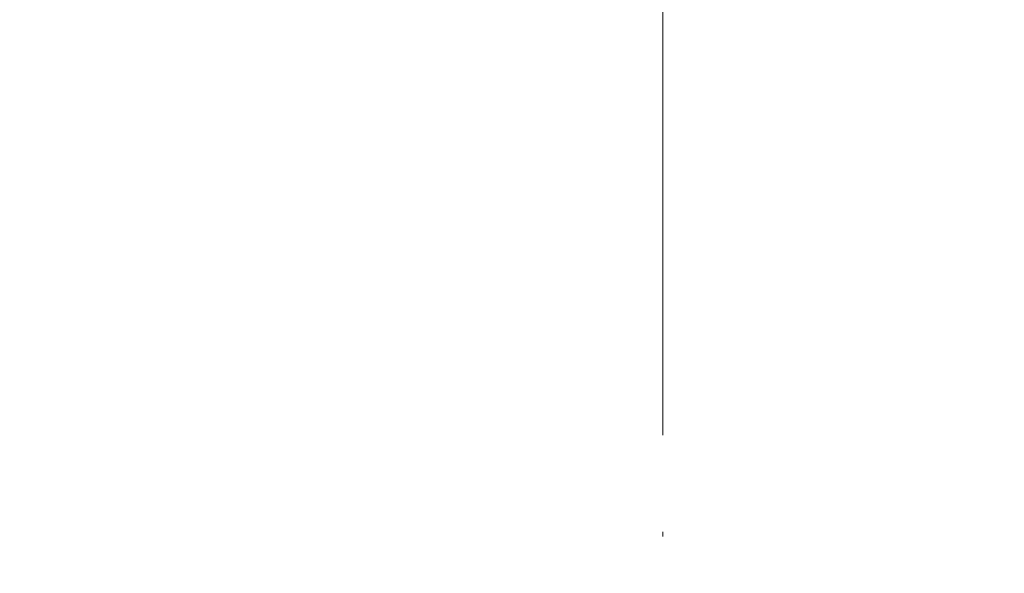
# Model space of a CAD drawing. Header units: millimetres. Extents: x 786 to 42540, y -7760 to 3796.
# Tile 212 of 256: x 39327 to 39347, y -5638 to -5626. Entities that reach past the tile are written whole.
import ezdxf

# ---------------------------------------------------------------- set-up
doc = ezdxf.new("R2010")
doc.units = ezdxf.units.MM
doc.linetypes.add('4_ Штрихпунктир_ 10 х 2 мм', pattern=[14, 10, -2, 0, -2])
doc.layers.add('A-FLOR-PATT', color=7, linetype='Continuous', lineweight=25)
doc.layers.add('S-GRID', color=7, linetype='Continuous', lineweight=5)

msp = doc.modelspace()

# ---------------------------------------------------------------- hatches: boundary and pattern name
at = {"layer": 'A-FLOR-PATT', "lineweight": 5}
h = msp.add_hatch(dxfattribs=at)
h.set_pattern_fill('FP_10', color=256, style=0, pattern_type=2)
h.set_pattern_definition([(50, (48694.2, -5700), (291.494, -25.502), [30.48, -335.28]), (355, (48694.2, -5700), (-56.389, 305.691), [24.384, -268.224]), (100.451, (48718.5, -5702.12), (235.108, 280.1865), [25.904, -284.944]), (46.184, (48694.2, -5618.72), (433.727, -67.268), [45.72, -502.92]), (96.636, (48730.35, -5624.33), (379.844, 395.885), [38.856, -427.416]), (351.184, (48694.2, -5618.7), (379.848, 395.881), [36.576, -402.336]), (21, (48734.85, -5639.04), (242.583, -163.624), [30.48, -335.28]), (326, (48734.85, -5639.04), (98.883, 294.701), [24.384, -268.224]), (71.451, (48755.06, -5652.68), (341.467, 131.074), [25.904, -284.944]), (37.5, (48694.21, -5700), (4.9419, 135.2883), [13.411, -251.562, 13.411, -258.877, -269.24]), (37.5, (48694.21, -5700), (4.9419, 135.2883), [-537.261, 13.411, -255.829]), (7.5, (48694.21, -5700), (106.9117, 160.289), [13.411, -141.834, 13.411, -245.466, -102.616]), (7.5, (48694.21, -5700), (106.9117, 160.289), [-414.122, 13.411, -89.205]), (327.5, (48603.58, -5700), (216.9455, -9.1662), [13.411, -88.189, 13.411, -303.581, -420.624]), (327.5, (48603.58, -5700), (216.9455, -9.1662), [-418.592, 13.411, -407.213]), (317.5, (48562.94, -5700), (237.007, 40.6827), [13.411, -118.669, 13.411, -197.104, -298.704]), (317.5, (48562.94, -5700), (237.007, 40.6827), [-342.595, 13.411, -285.293])])
h.paths.add_polyline_path([(37322.609, -5746), (42440.271, -5746), (42440.271, -5617), (37240.271, -5617), (37240.271, -5746)])

# ---------------------------------------------------------------- linework, layer by layer
at = {"layer": 'S-GRID', "linetype": '4_ Штрихпунктир_ 10 х 2 мм'}
msp.add_line((39340.271, -6960.043), (39340.271, 329.762), dxfattribs=at)

doc.saveas('drawing.dxf')
